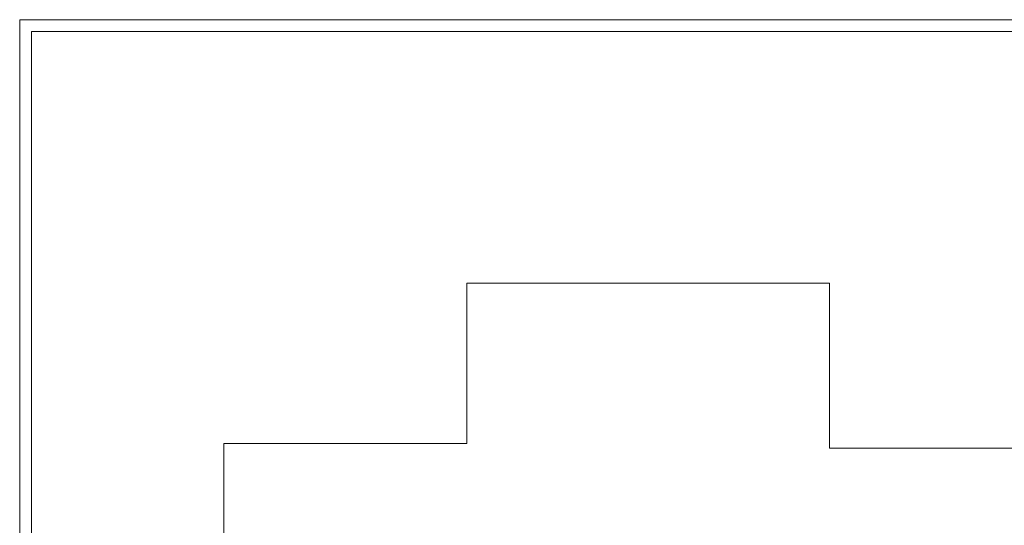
# Model space of a CAD drawing. Header units: millimetres. Extents: x -5207 to 173417, y -28809 to -6400.
# Tile 3 of 256: x -5207 to -1081, y -24989 to -22869. Entities that reach past the tile are written whole.
import ezdxf

# ---------------------------------------------------------------- set-up
doc = ezdxf.new("R2010")
doc.units = ezdxf.units.MM
doc.layers.add('m_tabela', color=7, linetype='Continuous', lineweight=15)
doc.layers.add('mr_wym_białe', color=255, linetype='Continuous', lineweight=9)

msp = doc.modelspace()

# ---------------------------------------------------------------- linework, layer by layer
at = {"layer": 'm_tabela', "color": 7}
for p, q in [((-5207.0574, -22869.3601), (-5207.0574, -28809.3601)), ((3202.9426, -22869.3601), (-5207.0574, -22869.3601)), ((-5157.0574, -22919.3601), (-5157.0574, -28759.3601)), ((3152.9426, -22919.3601), (-5157.0574, -22919.3601))]:
    msp.add_line(p, q, dxfattribs=at)
at = {"layer": 'mr_wym_białe', "color": 7, "ltscale": 2}
msp.add_lwpolyline([(-2650.8122, -27135.4052), (-1518.8122, -27135.4052), (-1518.8122, -27445.4052), (-1025.8122, -27445.4052), (-1025.8122, -27135.4052), (655.1878, -27135.4052), (655.1878, -27577.4052), (1821.1878, -27577.4052), (1821.1878, -26397.4052), (1935.1878, -26397.4052), (1935.1878, -25830.4052), (1823.1878, -25830.4052), (1823.1878, -24643.4052), (809.1878, -24643.4052), (809.1878, -23968.4052), (-708.8122, -23968.4052), (-708.8122, -24665.4052), (-1813.8122, -24665.4052), (-1813.8122, -23973.4052), (-3333.8122, -23973.4052), (-3333.8122, -24646.4052), (-4351.8122, -24646.4052), (-4351.8122, -25285.4052)], dxfattribs=at)

doc.saveas('drawing.dxf')
